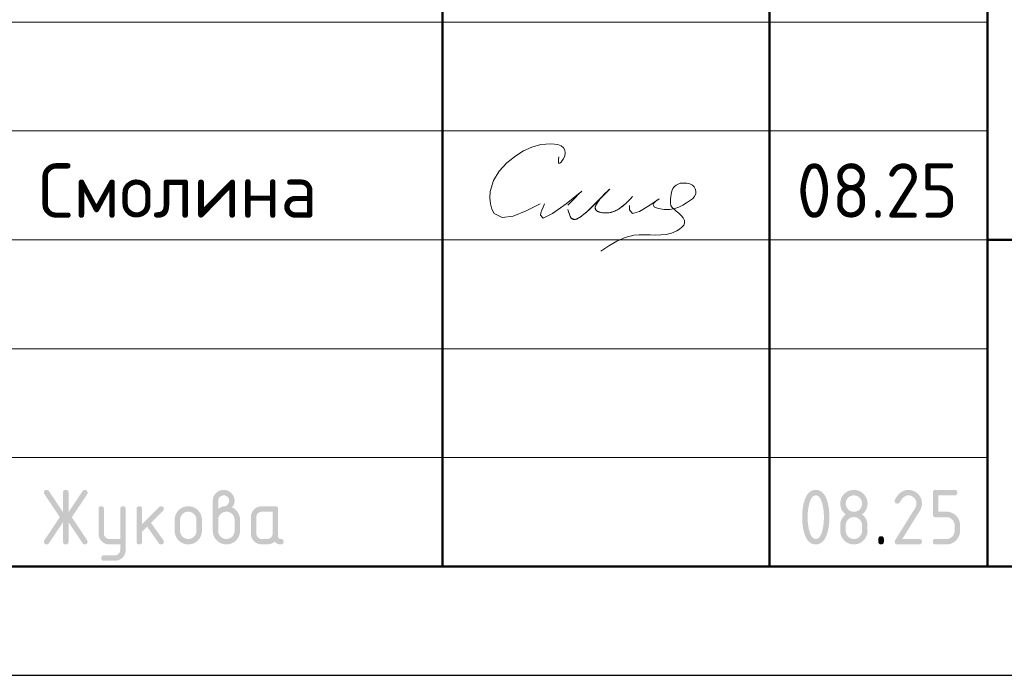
# Model space of a CAD drawing. Header units: millimetres. Extents: x 0 to 21005, y -5 to 14850.
# Tile 6 of 10: x 12530 to 14789, y 0 to 1505. Entities that reach past the tile are written whole.
import ezdxf

# ---------------------------------------------------------------- set-up
doc = ezdxf.new("R2010")
doc.units = ezdxf.units.MM
doc.layers.add('Standard', color=7, linetype='Continuous', lineweight=25)
doc.styles.add('ISOCPEUR', font='txt')

msp = doc.modelspace()

# ---------------------------------------------------------------- hatches: boundary and pattern name
at = {"layer": 'Standard', "linetype": 'Continuous', "lineweight": 25, "transparency": 33554687}
for points in [[(12629.3, 351.8), (12597, 303.4), (12596.5, 302.7), (12596, 302.2), (12595.4, 301.7), (12594.8, 301.3), (12594.1, 301), (12593.3, 300.8), (12592.6, 300.6), (12591.7, 300.6), (12590.9, 300.6), (12590.2, 300.7), (12589.6, 300.8), (12589, 301.1), (12588.4, 301.3), (12587.9, 301.6), (12587.5, 301.9), (12587.1, 302.3), (12586.7, 302.7), (12586.4, 303.2), (12586.1, 303.7), (12585.9, 304.3), (12585.7, 304.9), (12585.6, 305.6), (12585.5, 306.4), (12585.5, 307.2), (12585.5, 308), (12585.8, 308.8), (12586.1, 309.6), (12586.6, 310.4), (12621.7, 363.1), (12586.6, 415.8), (12586.1, 416.6), (12585.8, 417.4), (12585.5, 418.3), (12585.5, 419.1), (12585.5, 419.9), (12585.6, 420.6), (12585.7, 421.4), (12585.9, 422), (12586.1, 422.6), (12586.4, 423.1), (12586.7, 423.6), (12587.1, 424), (12587.5, 424.4), (12588, 424.7), (12588.5, 425), (12589, 425.2), (12589.6, 425.4), (12590.3, 425.5), (12591, 425.6), (12591.8, 425.6), (12592.6, 425.6), (12593.3, 425.5), (12594.1, 425.3), (12594.7, 424.9), (12595.4, 424.6), (12596, 424), (12596.5, 423.5), (12597, 422.8), (12629.3, 374.5), (12629.3, 419.4), (12629.3, 420.2), (12629.4, 420.9), (12629.5, 421.5), (12629.7, 422.1), (12629.9, 422.7), (12630.2, 423.2), (12630.4, 423.7), (12630.8, 424.1), (12631.2, 424.5), (12631.7, 424.8), (12632.2, 425.1), (12632.8, 425.3), (12633.4, 425.4), (12634.1, 425.5), (12634.7, 425.6), (12635.5, 425.6), (12636.3, 425.6), (12637, 425.5), (12637.7, 425.4), (12638.3, 425.3), (12638.9, 425.1), (12639.3, 424.8), (12639.8, 424.5), (12640.2, 424.1), (12640.6, 423.7), (12640.9, 423.2), (12641.2, 422.7), (12641.4, 422.1), (12641.6, 421.5), (12641.7, 420.9), (12641.8, 420.2), (12641.8, 419.4), (12641.8, 374.5), (12674.1, 422.8), (12674.5, 423.5), (12675.1, 424), (12675.7, 424.6), (12676.3, 424.9), (12677, 425.3), (12677.8, 425.5), (12678.5, 425.6), (12679.4, 425.6), (12680, 425.6), (12680.6, 425.5), (12681.2, 425.4), (12681.7, 425.2), (12682.3, 424.9), (12682.8, 424.6), (12683.3, 424.2), (12683.7, 423.7), (12684.2, 423.3), (12684.5, 422.8), (12684.9, 422.3), (12685.1, 421.7), (12685.3, 421.1), (12685.4, 420.5), (12685.5, 419.9), (12685.5, 419.3), (12685.5, 418.4), (12685.3, 417.5), (12685, 416.6), (12684.5, 415.8), (12649.4, 363.1), (12684.5, 310.4), (12685, 309.6), (12685.3, 308.7), (12685.5, 307.9), (12685.5, 307), (12685.5, 306.3), (12685.4, 305.7), (12685.3, 305.2), (12685.1, 304.6), (12684.9, 304), (12684.5, 303.5), (12684.2, 303), (12683.8, 302.5), (12683.3, 302.1), (12682.8, 301.7), (12682.4, 301.4), (12681.8, 301.1), (12681.3, 300.9), (12680.7, 300.8), (12680.1, 300.6), (12679.5, 300.6), (12678.6, 300.6), (12677.8, 300.8), (12677, 301), (12676.3, 301.3), (12675.6, 301.7), (12675.1, 302.2), (12674.5, 302.7), (12674.1, 303.4), (12641.8, 351.8), (12641.8, 306.9), (12641.8, 306.1), (12641.7, 305.4), (12641.6, 304.7), (12641.4, 304.2), (12641.2, 303.6), (12640.9, 303.1), (12640.6, 302.6), (12640.2, 302.2), (12639.8, 301.8), (12639.3, 301.5), (12638.9, 301.2), (12638.3, 301), (12637.7, 300.8), (12637, 300.7), (12636.3, 300.6), (12635.5, 300.6), (12634.7, 300.6), (12634.1, 300.7), (12633.4, 300.8), (12632.8, 301), (12632.2, 301.2), (12631.7, 301.5), (12631.2, 301.8), (12630.8, 302.2), (12630.4, 302.6), (12630.2, 303.1), (12629.9, 303.6), (12629.7, 304.2), (12629.5, 304.7), (12629.4, 305.4), (12629.3, 306.1), (12629.3, 306.9)], [(14568.6, 425.6), (14570.2, 425.6), (14571.8, 425.5), (14573.3, 425.4), (14574.8, 425.1), (14576.3, 424.8), (14577.8, 424.4), (14579.2, 423.9), (14580.6, 423.4), (14582, 422.8), (14583.3, 422.1), (14584.6, 421.4), (14585.9, 420.5), (14587.1, 419.6), (14588.3, 418.6), (14589.5, 417.6), (14590.7, 416.5), (14591.8, 415.4), (14592.8, 414.2), (14593.8, 413), (14594.7, 411.7), (14595.5, 410.4), (14596.3, 409.1), (14597, 407.8), (14597.5, 406.4), (14598.1, 405), (14598.5, 403.6), (14599, 402.1), (14599.2, 400.6), (14599.5, 399.1), (14599.7, 397.6), (14599.8, 396), (14599.8, 394.4), (14599.8, 392.2), (14599.5, 389.9), (14599.1, 387.7), (14598.4, 385.5), (14597.7, 383.2), (14596.6, 380.9), (14595.6, 378.7), (14594.1, 376.4), (14554.8, 313.2), (14593.6, 313.2), (14594.4, 313.2), (14595, 313.1), (14595.7, 313), (14596.3, 312.8), (14596.9, 312.6), (14597.4, 312.3), (14597.9, 312), (14598.3, 311.6), (14598.7, 311.2), (14598.9, 310.7), (14599.2, 310.2), (14599.4, 309.6), (14599.6, 309.1), (14599.7, 308.4), (14599.8, 307.7), (14599.8, 306.9), (14599.8, 306.1), (14599.7, 305.4), (14599.6, 304.8), (14599.4, 304.2), (14599.2, 303.6), (14598.9, 303.1), (14598.7, 302.6), (14598.3, 302.2), (14597.9, 301.8), (14597.4, 301.5), (14596.9, 301.2), (14596.3, 301), (14595.7, 300.8), (14595, 300.7), (14594.4, 300.6), (14593.6, 300.6), (14543.6, 300.6), (14542.8, 300.6), (14542.1, 300.7), (14541.4, 300.8), (14540.9, 301), (14540.3, 301.2), (14539.8, 301.5), (14539.3, 301.8), (14538.9, 302.2), (14538.5, 302.6), (14538.2, 303.1), (14537.9, 303.6), (14537.7, 304.2), (14537.5, 304.7), (14537.4, 305.4), (14537.3, 306.1), (14537.3, 306.9), (14537.3, 307.8), (14537.6, 308.7), (14537.9, 309.6), (14538.4, 310.5), (14584.2, 384.1), (14585, 385.3), (14585.6, 386.6), (14586.2, 387.9), (14586.5, 389.1), (14586.9, 390.4), (14587.1, 391.7), (14587.3, 393.1), (14587.3, 394.4), (14587.3, 396.3), (14587, 398.1), (14586.6, 399.9), (14585.9, 401.6), (14585.3, 403.2), (14584.2, 404.7), (14583.2, 406.3), (14581.8, 407.6), (14580.5, 409), (14578.9, 410), (14577.4, 411.1), (14575.8, 411.7), (14574.1, 412.4), (14572.3, 412.8), (14570.5, 413.1), (14568.6, 413.1), (14567.3, 413.1), (14566, 412.9), (14564.7, 412.6), (14563.4, 412.1), (14562.1, 411.6), (14560.9, 410.9), (14559.6, 410.2), (14558.4, 409.2), (14557.2, 408.2), (14556, 407), (14554.8, 405.8), (14553.6, 404.3), (14552.4, 402.8), (14551.3, 401.1), (14550.1, 399.4), (14549, 397.4), (14548.6, 396.6), (14548, 396.1), (14547.5, 395.5), (14546.8, 395.1), (14546.1, 394.8), (14545.3, 394.6), (14544.5, 394.4), (14543.6, 394.4), (14542.8, 394.4), (14542.1, 394.5), (14541.4, 394.6), (14540.9, 394.8), (14540.3, 395), (14539.8, 395.3), (14539.3, 395.6), (14538.9, 395.9), (14538.5, 396.3), (14538.2, 396.8), (14537.9, 397.3), (14537.7, 397.9), (14537.5, 398.5), (14537.4, 399.2), (14537.3, 399.8), (14537.3, 400.6), (14537.3, 401.3), (14537.5, 402), (14537.6, 402.6), (14537.9, 403.2), (14539.4, 406), (14540.9, 408.4), (14542.5, 410.9), (14544.2, 413), (14545.9, 415.1), (14547.7, 416.9), (14549.5, 418.6), (14551.4, 420), (14553.3, 421.4), (14555.3, 422.5), (14557.4, 423.5), (14559.5, 424.2), (14561.7, 424.9), (14563.9, 425.3), (14566.2, 425.6)], [(14624.8, 369.4), (14624.8, 419.4), (14624.8, 420.2), (14624.9, 420.9), (14625, 421.5), (14625.2, 422.1), (14625.4, 422.7), (14625.7, 423.2), (14626, 423.7), (14626.4, 424.1), (14626.7, 424.5), (14627.2, 424.8), (14627.7, 425.1), (14628.3, 425.3), (14628.9, 425.4), (14629.6, 425.5), (14630.3, 425.6), (14631, 425.6), (14674.7, 425.6), (14675.4, 425.6), (14676.1, 425.5), (14676.8, 425.4), (14677.4, 425.3), (14678, 425.1), (14678.5, 424.8), (14679, 424.5), (14679.3, 424.1), (14679.7, 423.7), (14680, 423.2), (14680.3, 422.7), (14680.5, 422.1), (14680.7, 421.5), (14680.8, 420.8), (14680.9, 420.2), (14680.9, 419.4), (14680.9, 418.6), (14680.8, 417.9), (14680.7, 417.2), (14680.5, 416.6), (14680.3, 416.1), (14680, 415.6), (14679.7, 415.1), (14679.3, 414.7), (14679, 414.3), (14678.5, 414), (14678, 413.7), (14677.4, 413.5), (14676.8, 413.3), (14676.1, 413.2), (14675.4, 413.1), (14674.7, 413.1), (14637.3, 413.1), (14637.3, 375.7), (14656, 375.7), (14657.6, 375.7), (14659.2, 375.5), (14660.8, 375.4), (14662.2, 375.1), (14663.7, 374.8), (14665.2, 374.4), (14666.6, 373.9), (14668, 373.4), (14669.4, 372.8), (14670.7, 372.1), (14672, 371.4), (14673.3, 370.5), (14674.5, 369.6), (14675.7, 368.6), (14676.9, 367.6), (14678.1, 366.5), (14679.2, 365.3), (14680.2, 364.1), (14681.2, 362.9), (14682.1, 361.7), (14682.9, 360.4), (14683.6, 359.1), (14684.3, 357.7), (14684.9, 356.4), (14685.5, 355), (14685.9, 353.5), (14686.3, 352.1), (14686.6, 350.6), (14686.9, 349.1), (14687, 347.6), (14687.2, 346), (14687.2, 344.4), (14687.2, 331.9), (14687.2, 330.3), (14687, 328.7), (14686.9, 327.2), (14686.6, 325.7), (14686.3, 324.1), (14685.9, 322.7), (14685.5, 321.3), (14684.9, 319.9), (14684.3, 318.5), (14683.6, 317.2), (14682.9, 315.9), (14682, 314.6), (14681.2, 313.3), (14680.2, 312.1), (14679.2, 310.9), (14678, 309.8), (14676.9, 308.6), (14675.7, 307.6), (14674.5, 306.6), (14673.2, 305.8), (14671.9, 304.9), (14670.6, 304.2), (14669.3, 303.5), (14667.9, 302.9), (14666.5, 302.4), (14665.1, 301.9), (14663.7, 301.5), (14662.2, 301.2), (14660.7, 300.9), (14659.1, 300.8), (14657.6, 300.6), (14656, 300.6), (14631, 300.6), (14630.3, 300.6), (14629.6, 300.7), (14628.9, 300.8), (14628.3, 301), (14627.7, 301.2), (14627.2, 301.5), (14626.7, 301.8), (14626.4, 302.2), (14626, 302.6), (14625.7, 303.1), (14625.4, 303.6), (14625.2, 304.2), (14625, 304.8), (14624.9, 305.4), (14624.8, 306.1), (14624.8, 306.9), (14624.8, 307.7), (14624.9, 308.4), (14625, 309.1), (14625.2, 309.6), (14625.4, 310.2), (14625.7, 310.7), (14626, 311.2), (14626.4, 311.6), (14626.7, 312), (14627.2, 312.3), (14627.7, 312.6), (14628.3, 312.8), (14628.9, 313), (14629.6, 313.1), (14630.3, 313.2), (14631, 313.2), (14656, 313.2), (14657.9, 313.2), (14659.7, 313.5), (14661.5, 313.8), (14663.2, 314.5), (14664.9, 315.2), (14666.4, 316.2), (14667.9, 317.2), (14669.2, 318.6), (14670.6, 320), (14671.6, 321.5), (14672.6, 323), (14673.3, 324.7), (14674, 326.3), (14674.3, 328.1), (14674.7, 329.9), (14674.7, 331.9), (14674.7, 344.4), (14674.7, 346.3), (14674.3, 348.1), (14674, 349.9), (14673.3, 351.6), (14672.6, 353.3), (14671.6, 354.8), (14670.6, 356.3), (14669.2, 357.7), (14667.8, 359), (14666.3, 360.1), (14664.8, 361.1), (14663.1, 361.8), (14661.5, 362.5), (14659.7, 362.8), (14657.9, 363.1), (14656, 363.1), (14631, 363.1), (14630.3, 363.1), (14629.6, 363.2), (14628.9, 363.3), (14628.3, 363.5), (14627.7, 363.7), (14627.2, 364), (14626.7, 364.3), (14626.4, 364.7), (14626, 365.1), (14625.7, 365.6), (14625.4, 366.1), (14625.2, 366.7), (14625, 367.2), (14624.9, 367.9), (14624.8, 368.6)], [(12760.4, 288), (12760.4, 300.6), (12735.5, 300.6), (12734.2, 300.6), (12732.9, 300.8), (12731.7, 300.9), (12730.4, 301.1), (12729.2, 301.3), (12728.1, 301.7), (12726.9, 302), (12725.8, 302.5), (12724.7, 302.9), (12723.7, 303.5), (12722.6, 304.1), (12721.6, 304.7), (12720.6, 305.4), (12719.6, 306.2), (12718.7, 307), (12717.8, 307.9), (12716.9, 308.8), (12716.1, 309.8), (12715.3, 310.8), (12714.6, 311.8), (12713.9, 312.8), (12713.4, 313.8), (12712.8, 314.9), (12712.4, 316), (12711.9, 317.1), (12711.6, 318.3), (12711.2, 319.4), (12711, 320.6), (12710.8, 321.8), (12710.7, 323.1), (12710.6, 324.3), (12710.6, 325.6), (12710.6, 381.8), (12710.6, 382.6), (12710.7, 383.3), (12710.7, 384), (12710.9, 384.6), (12711.1, 385.1), (12711.4, 385.6), (12711.7, 386.1), (12712.1, 386.5), (12712.5, 386.9), (12713, 387.2), (12713.5, 387.5), (12714.1, 387.7), (12714.7, 387.9), (12715.3, 388), (12716, 388.1), (12716.8, 388.1), (12717.6, 388.1), (12718.3, 388), (12719, 387.9), (12719.6, 387.7), (12720.1, 387.5), (12720.6, 387.2), (12721.1, 386.9), (12721.5, 386.5), (12721.9, 386.1), (12722.2, 385.6), (12722.5, 385.2), (12722.7, 384.6), (12722.9, 384), (12723, 383.3), (12723.1, 382.6), (12723.1, 381.8), (12723.1, 325.7), (12723.1, 324.4), (12723.3, 323.2), (12723.5, 322), (12724, 320.9), (12724.5, 319.8), (12725.1, 318.8), (12725.8, 317.8), (12726.8, 316.9), (12727.7, 315.9), (12728.7, 315.2), (12729.7, 314.5), (12730.8, 314.1), (12731.9, 313.6), (12733.1, 313.4), (12734.2, 313.2), (12735.5, 313.2), (12760.4, 313.2), (12760.4, 381.8), (12760.4, 382.6), (12760.5, 383.3), (12760.6, 384), (12760.8, 384.6), (12761, 385.2), (12761.3, 385.6), (12761.6, 386.1), (12762, 386.5), (12762.4, 386.9), (12762.9, 387.2), (12763.4, 387.5), (12763.9, 387.7), (12764.5, 387.9), (12765.2, 388), (12765.9, 388.1), (12766.7, 388.1), (12767.5, 388.1), (12768.1, 388), (12768.8, 387.9), (12769.4, 387.7), (12770, 387.5), (12770.5, 387.2), (12771, 386.9), (12771.4, 386.5), (12771.8, 386.1), (12772.1, 385.6), (12772.4, 385.1), (12772.5, 384.6), (12772.7, 384), (12772.8, 383.3), (12772.9, 382.6), (12772.9, 381.8), (12772.9, 288.2), (12772.9, 286.9), (12772.8, 285.6), (12772.7, 284.4), (12772.5, 283.2), (12772.3, 282), (12771.9, 280.8), (12771.6, 279.6), (12771.2, 278.5), (12770.7, 277.4), (12770.2, 276.4), (12769.6, 275.3), (12768.9, 274.3), (12768.3, 273.3), (12767.5, 272.3), (12766.7, 271.4), (12765.8, 270.5), (12764.9, 269.6), (12764, 268.8), (12763, 268), (12762, 267.3), (12761, 266.6), (12760, 266), (12759, 265.5), (12757.9, 265), (12756.8, 264.6), (12755.6, 264.2), (12754.5, 263.9), (12753.3, 263.6), (12752.1, 263.4), (12750.8, 263.3), (12749.6, 263.2), (12748.3, 263.2), (12723.1, 263.2), (12722.3, 263.2), (12721.6, 263.3), (12720.9, 263.4), (12720.3, 263.6), (12719.8, 263.8), (12719.3, 264.1), (12718.8, 264.4), (12718.4, 264.8), (12718, 265.1), (12717.7, 265.6), (12717.4, 266.1), (12717.2, 266.7), (12717, 267.3), (12716.9, 268), (12716.8, 268.7), (12716.8, 269.5), (12716.8, 270.1), (12716.9, 270.7), (12717.1, 271.2), (12717.3, 271.8), (12717.5, 272.3), (12717.9, 272.8), (12718.2, 273.3), (12718.7, 273.8), (12719.2, 274.3), (12719.7, 274.6), (12720.2, 275), (12720.8, 275.2), (12721.3, 275.5), (12721.9, 275.6), (12722.5, 275.7), (12723.1, 275.7), (12748, 275.7), (12749.3, 275.7), (12750.5, 275.9), (12751.7, 276.1), (12752.8, 276.6), (12753.9, 277), (12754.9, 277.7), (12755.9, 278.3), (12756.8, 279.2), (12757.7, 280.1), (12758.4, 281.1), (12759.1, 282), (12759.5, 283.2), (12760, 284.2), (12760.2, 285.5), (12760.4, 286.7)], [(12810.5, 347), (12849.8, 386.3), (12850.2, 386.7), (12850.7, 387.1), (12851.2, 387.4), (12851.8, 387.6), (12852.4, 387.9), (12853, 388), (12853.6, 388.1), (12854.2, 388.1), (12855, 388.1), (12855.7, 388), (12856.4, 387.9), (12857, 387.7), (12857.6, 387.5), (12858.1, 387.2), (12858.5, 386.9), (12858.9, 386.5), (12859.3, 386.1), (12859.6, 385.6), (12859.9, 385.1), (12860.1, 384.6), (12860.3, 384), (12860.4, 383.3), (12860.5, 382.6), (12860.5, 381.8), (12860.5, 381.2), (12860.4, 380.6), (12860.3, 380.1), (12860, 379.5), (12859.8, 379), (12859.4, 378.5), (12859.1, 378), (12858.6, 377.5), (12831.1, 350), (12859.3, 310.5), (12859.9, 309.6), (12860.2, 308.7), (12860.5, 307.8), (12860.5, 306.8), (12860.5, 306), (12860.4, 305.4), (12860.3, 304.7), (12860.1, 304.1), (12859.9, 303.5), (12859.6, 303), (12859.3, 302.6), (12858.9, 302.2), (12858.5, 301.8), (12858.1, 301.5), (12857.6, 301.2), (12857, 301), (12856.4, 300.8), (12855.7, 300.7), (12855, 300.6), (12854.2, 300.6), (12853.4, 300.6), (12852.7, 300.8), (12851.9, 301), (12851.3, 301.3), (12850.6, 301.6), (12850.1, 302.1), (12849.5, 302.6), (12849, 303.3), (12822.2, 341.1), (12810.5, 329.4), (12810.5, 306.9), (12810.5, 306.1), (12810.4, 305.4), (12810.3, 304.7), (12810.1, 304.2), (12809.9, 303.6), (12809.6, 303.1), (12809.3, 302.6), (12808.9, 302.2), (12808.6, 301.8), (12808.1, 301.5), (12807.6, 301.2), (12807, 301), (12806.4, 300.8), (12805.7, 300.7), (12805, 300.6), (12804.2, 300.6), (12803.5, 300.6), (12802.8, 300.7), (12802.1, 300.8), (12801.5, 301), (12800.9, 301.2), (12800.4, 301.5), (12799.9, 301.8), (12799.5, 302.2), (12799.2, 302.6), (12798.9, 303.1), (12798.6, 303.6), (12798.4, 304.2), (12798.2, 304.7), (12798.1, 305.4), (12798, 306.1), (12798, 306.9), (12798, 381.8), (12798, 382.6), (12798.1, 383.3), (12798.2, 384), (12798.4, 384.6), (12798.6, 385.1), (12798.9, 385.6), (12799.2, 386.1), (12799.5, 386.5), (12799.9, 386.9), (12800.4, 387.2), (12800.9, 387.5), (12801.5, 387.7), (12802.1, 387.9), (12802.8, 388), (12803.5, 388.1), (12804.2, 388.1), (12805, 388.1), (12805.7, 388), (12806.4, 387.9), (12807, 387.7), (12807.6, 387.5), (12808.1, 387.2), (12808.6, 386.9), (12808.9, 386.5), (12809.3, 386.1), (12809.6, 385.6), (12809.9, 385.1), (12810.1, 384.6), (12810.3, 384), (12810.4, 383.3), (12810.5, 382.6), (12810.5, 381.8)], [(14499.9, 313.2), (14499.9, 313.9), (14500, 314.6), (14500.1, 315.3), (14500.3, 315.9), (14500.5, 316.5), (14500.8, 317), (14501.1, 317.5), (14501.5, 317.9), (14501.9, 318.3), (14502.4, 318.5), (14502.8, 318.8), (14503.4, 319), (14504, 319.2), (14504.7, 319.3), (14505.4, 319.4), (14506.2, 319.4), (14507, 319.4), (14507.6, 319.3), (14508.3, 319.2), (14508.9, 319), (14509.5, 318.8), (14510, 318.5), (14510.5, 318.3), (14510.9, 317.9), (14511.3, 317.5), (14511.6, 317), (14511.8, 316.5), (14512, 315.9), (14512.2, 315.3), (14512.3, 314.6), (14512.4, 313.9), (14512.4, 313.2), (14512.4, 306.9), (14512.4, 306.1), (14512.3, 305.4), (14512.2, 304.8), (14512, 304.2), (14511.8, 303.6), (14511.6, 303.1), (14511.3, 302.6), (14510.9, 302.2), (14510.5, 301.8), (14510, 301.5), (14509.5, 301.2), (14508.9, 301), (14508.3, 300.8), (14507.6, 300.7), (14507, 300.6), (14506.2, 300.6), (14505.4, 300.6), (14504.7, 300.7), (14504, 300.8), (14503.4, 301), (14502.8, 301.2), (14502.4, 301.5), (14501.9, 301.8), (14501.5, 302.2), (14501.1, 302.6), (14500.8, 303.1), (14500.5, 303.6), (14500.3, 304.2), (14500.1, 304.8), (14500, 305.4), (14499.9, 306.1), (14499.9, 306.9)]]:
    msp.add_hatch(color=7, dxfattribs=at).paths.add_polyline_path(points, flags=16)
h = msp.add_hatch(color=7, dxfattribs=at)
h.paths.add_polyline_path([(12985.4, 381.9), (12987.4, 383.4), (12989.3, 384.6), (12991.2, 385.8), (12993, 386.6), (12994.8, 387.3), (12996.6, 387.7), (12998.3, 388.1), (12999.9, 388.1), (13000.9, 388.1), (13001.9, 388.4), (13002.8, 388.7), (13003.7, 389.2), (13004.6, 389.7), (13005.5, 390.6), (13006.3, 391.4), (13007.1, 392.5), (13007.9, 393.5), (13008.6, 394.5), (13009.2, 395.5), (13009.6, 396.5), (13010, 397.6), (13010.2, 398.6), (13010.4, 399.6), (13010.4, 400.6), (13010.4, 401.9), (13010.1, 403.2), (13009.9, 404.4), (13009.5, 405.5), (13009, 406.6), (13008.3, 407.6), (13007.7, 408.6), (13006.8, 409.5), (13005.9, 410.4), (13004.9, 411.1), (13003.9, 411.8), (13002.7, 412.2), (13001.6, 412.7), (13000.4, 412.9), (12999.2, 413.1), (12997.9, 413.1), (12996.6, 413.1), (12995.4, 412.9), (12994.2, 412.7), (12993, 412.2), (12991.9, 411.7), (12990.9, 411.1), (12989.9, 410.4), (12989, 409.5), (12988.1, 408.6), (12987.4, 407.5), (12986.7, 406.5), (12986.3, 405.4), (12985.8, 404.3), (12985.6, 403.1), (12985.4, 401.9), (12985.4, 400.6)])
h.paths.add_polyline_path([(13016.5, 385.6), (13018.7, 384.7), (13020.6, 383.5), (13022.5, 382.4), (13024.2, 380.9), (13025.9, 379.5), (13027.4, 377.8), (13028.9, 376.1), (13030.2, 374.1), (13031.4, 372.2), (13032.4, 370.1), (13033.3, 368), (13034, 365.9), (13034.6, 363.7), (13034.9, 361.5), (13035.2, 359.2), (13035.2, 356.9), (13035.2, 331.9), (13035.2, 330.3), (13035.1, 328.7), (13034.9, 327.1), (13034.7, 325.6), (13034.4, 324.1), (13033.9, 322.7), (13033.5, 321.2), (13032.9, 319.8), (13032.4, 318.4), (13031.7, 317.1), (13031, 315.8), (13030.1, 314.5), (13029.2, 313.3), (13028.2, 312.1), (13027.2, 310.9), (13026.1, 309.7), (13025, 308.6), (13023.8, 307.6), (13022.6, 306.6), (13021.3, 305.8), (13020, 304.9), (13018.7, 304.2), (13017.4, 303.5), (13016, 302.9), (13014.6, 302.3), (13013.2, 301.9), (13011.8, 301.5), (13010.3, 301.2), (13008.8, 300.9), (13007.2, 300.8), (13005.7, 300.6), (13004, 300.6), (13002.4, 300.6), (13000.8, 300.8), (12999.3, 300.9), (12997.8, 301.2), (12996.3, 301.5), (12994.8, 301.9), (12993.4, 302.4), (12992, 302.9), (12990.6, 303.5), (12989.3, 304.2), (12988, 304.9), (12986.7, 305.8), (12985.4, 306.6), (12984.2, 307.6), (12983.1, 308.6), (12981.9, 309.8), (12980.8, 310.9), (12979.8, 312.1), (12978.8, 313.3), (12977.9, 314.6), (12977.1, 315.9), (12976.4, 317.2), (12975.7, 318.5), (12975.1, 319.9), (12974.5, 321.3), (12974.1, 322.7), (12973.7, 324.1), (12973.4, 325.6), (12973.1, 327.1), (12973, 328.7), (12972.8, 330.3), (12972.8, 331.9), (12972.8, 400.6), (12972.8, 402), (12973, 403.2), (12973.1, 404.5), (12973.3, 405.7), (12973.5, 406.9), (12973.9, 408.1), (12974.2, 409.2), (12974.7, 410.3), (12975.1, 411.4), (12975.7, 412.5), (12976.3, 413.6), (12976.9, 414.6), (12977.6, 415.6), (12978.4, 416.5), (12979.2, 417.5), (12980.1, 418.4), (12981, 419.3), (12982, 420.1), (12982.9, 420.9), (12983.9, 421.6), (12985, 422.3), (12986, 422.8), (12987.1, 423.4), (12988.2, 423.8), (12989.3, 424.3), (12990.4, 424.6), (12991.6, 425), (12992.8, 425.2), (12994, 425.4), (12995.2, 425.5), (12996.5, 425.6), (12997.8, 425.6), (12999.1, 425.6), (13000.3, 425.5), (13001.6, 425.4), (13002.8, 425.2), (13004, 425), (13005.2, 424.6), (13006.3, 424.3), (13007.4, 423.8), (13008.6, 423.4), (13009.6, 422.8), (13010.7, 422.2), (13011.7, 421.5), (13012.7, 420.9), (13013.6, 420.1), (13014.6, 419.3), (13015.5, 418.4), (13016.4, 417.4), (13017.2, 416.5), (13018, 415.5), (13018.6, 414.5), (13019.3, 413.5), (13019.9, 412.4), (13020.4, 411.4), (13020.9, 410.3), (13021.3, 409.2), (13021.7, 408), (13022, 406.9), (13022.3, 405.7), (13022.5, 404.5), (13022.6, 403.2), (13022.7, 401.9), (13022.7, 400.6), (13022.7, 398.3), (13022.3, 396.1), (13021.9, 394), (13021.2, 392.1), (13020.4, 390.3), (13019.2, 388.6), (13018.1, 387)], flags=16)
h.paths.add_polyline_path([(13022.7, 331.9), (13022.7, 356.9), (13022.7, 358.8), (13022.4, 360.6), (13022, 362.4), (13021.3, 364.1), (13020.7, 365.8), (13019.7, 367.3), (13018.6, 368.8), (13017.3, 370.2), (13015.9, 371.5), (13014.4, 372.6), (13012.9, 373.6), (13011.3, 374.3), (13009.6, 375), (13007.8, 375.3), (13006, 375.6), (13004, 375.6), (13002.1, 375.6), (13000.3, 375.3), (12998.5, 375), (12996.8, 374.3), (12995.2, 373.6), (12993.6, 372.6), (12992.1, 371.5), (12990.8, 370.2), (12989.4, 368.8), (12988.4, 367.3), (12987.4, 365.8), (12986.7, 364.1), (12986, 362.4), (12985.7, 360.6), (12985.4, 358.8), (12985.4, 356.9), (12985.4, 331.9), (12985.4, 329.9), (12985.7, 328.1), (12986, 326.3), (12986.7, 324.7), (12987.4, 323), (12988.4, 321.5), (12989.4, 320), (12990.8, 318.6), (12992.1, 317.2), (12993.6, 316.2), (12995.2, 315.2), (12996.8, 314.5), (12998.5, 313.8), (13000.3, 313.5), (13002.1, 313.2), (13004, 313.2), (13006, 313.2), (13007.8, 313.5), (13009.6, 313.9), (13011.3, 314.5), (13012.9, 315.2), (13014.4, 316.3), (13015.9, 317.3), (13017.3, 318.7), (13018.6, 320), (13019.7, 321.5), (13020.7, 323.1), (13021.3, 324.7), (13022, 326.4), (13022.4, 328.2), (13022.7, 330)])
h = msp.add_hatch(color=7, dxfattribs=at)
h.paths.add_polyline_path([(14374.9, 363.1), (14374.9, 367), (14374.7, 370.8), (14374.5, 374.6), (14374.1, 378.2), (14373.7, 381.9), (14373.1, 385.4), (14372.4, 389), (14371.6, 392.4), (14371, 395), (14370.3, 397.3), (14369.6, 399.5), (14368.8, 401.5), (14368, 403.4), (14367.1, 405), (14366.2, 406.6), (14365.3, 407.9), (14364.3, 409.2), (14363.3, 410.2), (14362.2, 411.2), (14361.1, 411.8), (14360, 412.5), (14358.8, 412.8), (14357.5, 413.1), (14356.2, 413.1), (14355, 413.1), (14353.8, 412.8), (14352.6, 412.5), (14351.4, 411.8), (14350.3, 411.2), (14349.3, 410.2), (14348.2, 409.2), (14347.3, 407.9), (14346.3, 406.6), (14345.5, 405), (14344.6, 403.4), (14343.8, 401.4), (14343, 399.5), (14342.3, 397.2), (14341.6, 394.9), (14341, 392.3), (14340.1, 388.8), (14339.5, 385.2), (14338.8, 381.6), (14338.4, 378), (14338, 374.4), (14337.8, 370.6), (14337.6, 366.9), (14337.6, 363.1), (14337.6, 359.3), (14337.8, 355.5), (14338, 351.8), (14338.4, 348.1), (14338.8, 344.5), (14339.4, 340.9), (14340, 337.3), (14340.9, 333.9), (14341.5, 331.3), (14342.2, 329), (14342.9, 326.8), (14343.7, 324.8), (14344.5, 322.9), (14345.4, 321.3), (14346.3, 319.6), (14347.2, 318.4), (14348.2, 317.1), (14349.2, 316.1), (14350.3, 315.1), (14351.4, 314.5), (14352.5, 313.8), (14353.7, 313.5), (14354.9, 313.2), (14356.2, 313.2), (14357.5, 313.2), (14358.8, 313.5), (14360, 313.8), (14361.1, 314.5), (14362.2, 315.1), (14363.3, 316.1), (14364.3, 317.1), (14365.3, 318.4), (14366.2, 319.6), (14367.1, 321.3), (14368, 322.9), (14368.8, 324.8), (14369.6, 326.8), (14370.3, 329), (14371, 331.3), (14371.6, 333.9), (14372.4, 337.3), (14373.1, 340.9), (14373.7, 344.5), (14374.1, 348.1), (14374.5, 351.8), (14374.7, 355.5), (14374.9, 359.3)])
h.paths.add_polyline_path([(14387.4, 363.1), (14387.4, 360.4), (14387.4, 357.7), (14387.3, 355), (14387.1, 352.3), (14386.9, 349.7), (14386.7, 347.2), (14386.4, 344.7), (14386.1, 342.3), (14385.7, 339.9), (14385.3, 337.6), (14384.9, 335.3), (14384.4, 333), (14383.8, 330.8), (14383.2, 328.7), (14382.6, 326.5), (14382, 324.5), (14381, 321.5), (14379.8, 318.9), (14378.6, 316.3), (14377.3, 314.1), (14376, 311.8), (14374.6, 310), (14373.1, 308.1), (14371.5, 306.6), (14369.9, 305.1), (14368.1, 304), (14366.4, 302.9), (14364.5, 302.1), (14362.6, 301.4), (14360.5, 301), (14358.5, 300.6), (14356.2, 300.6), (14354, 300.6), (14352, 301), (14349.9, 301.4), (14348, 302.1), (14346.1, 302.9), (14344.3, 304), (14342.6, 305.1), (14341, 306.6), (14339.4, 308.1), (14337.9, 309.9), (14336.5, 311.8), (14335.2, 314), (14333.9, 316.2), (14332.7, 318.8), (14331.5, 321.4), (14330.5, 324.4), (14329.8, 326.4), (14329.2, 328.6), (14328.6, 330.7), (14328.1, 332.9), (14327.6, 335.2), (14327.2, 337.5), (14326.8, 339.8), (14326.4, 342.2), (14326.1, 344.7), (14325.8, 347.2), (14325.6, 349.7), (14325.4, 352.3), (14325.2, 354.9), (14325.1, 357.6), (14325.1, 360.3), (14325.1, 363.1), (14325.1, 365.9), (14325.1, 368.7), (14325.2, 371.4), (14325.4, 374), (14325.6, 376.6), (14325.8, 379.1), (14326.1, 381.6), (14326.4, 384), (14326.8, 386.5), (14327.2, 388.8), (14327.6, 391.1), (14328.1, 393.3), (14328.6, 395.6), (14329.2, 397.7), (14329.8, 399.8), (14330.5, 401.9), (14331.5, 404.8), (14332.7, 407.4), (14333.9, 410), (14335.2, 412.3), (14336.5, 414.5), (14337.9, 416.4), (14339.4, 418.2), (14341, 419.7), (14342.6, 421.2), (14344.3, 422.3), (14346.1, 423.4), (14348, 424.2), (14349.9, 424.9), (14352, 425.3), (14354, 425.6), (14356.2, 425.6), (14358.5, 425.6), (14360.5, 425.3), (14362.6, 424.9), (14364.5, 424.2), (14366.4, 423.4), (14368.1, 422.3), (14369.9, 421.2), (14371.5, 419.7), (14373.1, 418.2), (14374.6, 416.3), (14376, 414.5), (14377.3, 412.2), (14378.6, 410), (14379.8, 407.4), (14381, 404.8), (14382, 401.8), (14382.6, 399.7), (14383.2, 397.6), (14383.8, 395.5), (14384.4, 393.3), (14384.9, 391), (14385.3, 388.7), (14385.7, 386.4), (14386.1, 384), (14386.4, 381.6), (14386.7, 379.1), (14386.9, 376.5), (14387.1, 373.9), (14387.3, 371.3), (14387.4, 368.6), (14387.4, 365.9)], flags=16)
h = msp.add_hatch(color=7, dxfattribs=at)
h.paths.add_polyline_path([(14443.7, 313.2), (14445.6, 313.2), (14447.4, 313.5), (14449.2, 313.8), (14450.9, 314.5), (14452.6, 315.2), (14454.1, 316.2), (14455.6, 317.2), (14456.9, 318.6), (14458.3, 320), (14459.3, 321.5), (14460.3, 323), (14461, 324.7), (14461.7, 326.3), (14462, 328.1), (14462.3, 329.9), (14462.3, 331.9), (14462.3, 344.4), (14462.3, 346.4), (14462, 348.1), (14461.7, 349.9), (14461, 351.6), (14460.3, 353.3), (14459.3, 354.8), (14458.2, 356.3), (14456.9, 357.7), (14455.5, 359), (14454, 360.1), (14452.5, 361.1), (14450.8, 361.8), (14449.2, 362.5), (14447.4, 362.8), (14445.6, 363.2), (14443.7, 363.2), (14441.7, 363.2), (14439.9, 362.8), (14438.1, 362.5), (14436.5, 361.8), (14434.8, 361.1), (14433.3, 360.1), (14431.8, 359.1), (14430.4, 357.7), (14429.1, 356.3), (14428.1, 354.8), (14427, 353.3), (14426.4, 351.7), (14425.7, 350), (14425.3, 348.2), (14425, 346.4), (14425, 344.4), (14425, 331.9), (14425, 329.9), (14425.3, 328.1), (14425.7, 326.3), (14426.4, 324.7), (14427, 323), (14428.1, 321.5), (14429.1, 320), (14430.4, 318.6), (14431.8, 317.2), (14433.3, 316.2), (14434.8, 315.2), (14436.5, 314.5), (14438.1, 313.8), (14439.9, 313.5), (14441.7, 313.2)])
h.paths.add_polyline_path([(14443.7, 300.6), (14442.1, 300.6), (14440.5, 300.8), (14438.9, 300.9), (14437.4, 301.2), (14435.9, 301.5), (14434.5, 301.9), (14433.1, 302.4), (14431.7, 302.9), (14430.3, 303.5), (14429, 304.2), (14427.7, 304.9), (14426.4, 305.8), (14425.1, 306.6), (14423.9, 307.6), (14422.7, 308.6), (14421.6, 309.8), (14420.5, 310.9), (14419.5, 312.1), (14418.5, 313.3), (14417.6, 314.6), (14416.8, 315.9), (14416, 317.2), (14415.3, 318.5), (14414.8, 319.9), (14414.2, 321.3), (14413.8, 322.7), (14413.3, 324.1), (14413.1, 325.6), (14412.8, 327.1), (14412.6, 328.7), (14412.5, 330.3), (14412.5, 331.9), (14412.5, 344.4), (14412.5, 346.3), (14412.7, 348.2), (14412.9, 350), (14413.3, 351.8), (14413.7, 353.5), (14414.2, 355.2), (14414.8, 356.8), (14415.6, 358.4), (14416.4, 360), (14417.4, 361.4), (14418.4, 362.9), (14419.5, 364.3), (14420.7, 365.7), (14422.1, 366.9), (14423.4, 368.2), (14425, 369.4), (14423.4, 370.6), (14422.1, 371.9), (14420.7, 373.1), (14419.5, 374.5), (14418.4, 375.9), (14417.4, 377.3), (14416.4, 378.8), (14415.6, 380.4), (14414.8, 381.9), (14414.2, 383.6), (14413.7, 385.3), (14413.3, 387), (14412.9, 388.8), (14412.7, 390.6), (14412.5, 392.4), (14412.5, 394.4), (14412.5, 396), (14412.6, 397.6), (14412.8, 399.1), (14413.1, 400.6), (14413.3, 402.1), (14413.8, 403.6), (14414.2, 405), (14414.8, 406.4), (14415.3, 407.8), (14416, 409.1), (14416.8, 410.4), (14417.6, 411.7), (14418.5, 413), (14419.5, 414.2), (14420.5, 415.4), (14421.6, 416.5), (14422.7, 417.6), (14423.9, 418.6), (14425.1, 419.6), (14426.4, 420.5), (14427.7, 421.4), (14429, 422.1), (14430.3, 422.8), (14431.7, 423.4), (14433.1, 423.9), (14434.5, 424.4), (14435.9, 424.8), (14437.4, 425.1), (14438.9, 425.4), (14440.5, 425.5), (14442.1, 425.6), (14443.7, 425.6), (14445.3, 425.6), (14446.9, 425.5), (14448.4, 425.4), (14449.9, 425.1), (14451.4, 424.8), (14452.8, 424.4), (14454.3, 423.9), (14455.7, 423.4), (14457, 422.8), (14458.4, 422.1), (14459.7, 421.4), (14460.9, 420.5), (14462.2, 419.6), (14463.4, 418.6), (14464.6, 417.6), (14465.7, 416.5), (14466.9, 415.4), (14467.9, 414.2), (14468.9, 413), (14469.7, 411.7), (14470.6, 410.4), (14471.3, 409.1), (14472, 407.8), (14472.6, 406.4), (14473.2, 405), (14473.6, 403.6), (14474, 402.1), (14474.3, 400.6), (14474.6, 399.1), (14474.7, 397.6), (14474.9, 396), (14474.9, 394.4), (14474.9, 392.4), (14474.7, 390.6), (14474.5, 388.8), (14474.1, 387), (14473.7, 385.3), (14473.1, 383.6), (14472.5, 381.9), (14471.7, 380.4), (14471, 378.8), (14470, 377.3), (14469, 375.9), (14467.8, 374.5), (14466.7, 373.1), (14465.3, 371.9), (14463.9, 370.6), (14462.3, 369.4), (14464.6, 367.7), (14466.4, 365.8), (14468.3, 363.9), (14469.7, 361.8), (14471.1, 359.7), (14472.1, 357.4), (14473.1, 355.1), (14473.7, 352.6), (14473.9, 352), (14474, 351.2), (14474.1, 350.4), (14474.2, 349.5), (14474.3, 348.5), (14474.4, 347.4), (14474.5, 346.2), (14474.6, 344.9), (14474.6, 343.6), (14474.7, 342.2), (14474.8, 340.7), (14474.8, 339.1), (14474.8, 337.5), (14474.8, 335.7), (14474.9, 333.9), (14474.9, 331.9), (14474.9, 330.3), (14474.7, 328.7), (14474.6, 327.1), (14474.3, 325.6), (14474, 324.1), (14473.6, 322.7), (14473.2, 321.3), (14472.6, 319.9), (14472, 318.5), (14471.3, 317.2), (14470.6, 315.9), (14469.7, 314.6), (14468.9, 313.3), (14467.9, 312.1), (14466.9, 310.9), (14465.7, 309.8), (14464.6, 308.6), (14463.4, 307.6), (14462.2, 306.6), (14460.9, 305.8), (14459.7, 304.9), (14458.4, 304.2), (14457, 303.5), (14455.7, 302.9), (14454.3, 302.4), (14452.8, 301.9), (14451.4, 301.5), (14449.9, 301.2), (14448.4, 300.9), (14446.9, 300.8), (14445.3, 300.6)], flags=16)
h.paths.add_polyline_path([(14443.7, 375.6), (14445.6, 375.6), (14447.4, 376), (14449.2, 376.3), (14450.9, 377), (14452.6, 377.7), (14454.1, 378.7), (14455.6, 379.7), (14456.9, 381.1), (14458.3, 382.4), (14459.3, 383.9), (14460.3, 385.4), (14461, 387.1), (14461.7, 388.8), (14462, 390.6), (14462.3, 392.4), (14462.3, 394.4), (14462.3, 396.3), (14462, 398.1), (14461.7, 399.9), (14461, 401.6), (14460.3, 403.2), (14459.3, 404.7), (14458.2, 406.2), (14456.9, 407.6), (14455.5, 409), (14454, 410), (14452.5, 411.1), (14450.8, 411.7), (14449.2, 412.4), (14447.4, 412.8), (14445.6, 413.1), (14443.7, 413.1), (14441.7, 413.1), (14439.9, 412.8), (14438.1, 412.4), (14436.5, 411.7), (14434.8, 411.1), (14433.3, 410), (14431.8, 409), (14430.4, 407.7), (14429.1, 406.3), (14428.1, 404.8), (14427, 403.3), (14426.4, 401.6), (14425.7, 400), (14425.3, 398.1), (14425, 396.3), (14425, 394.4), (14425, 392.4), (14425.3, 390.6), (14425.7, 388.8), (14426.4, 387.1), (14427, 385.4), (14428.1, 383.9), (14429.1, 382.4), (14430.4, 381.1), (14431.8, 379.7), (14433.3, 378.7), (14434.8, 377.7), (14436.5, 377), (14438.1, 376.3), (14439.9, 376), (14441.7, 375.6)])
h = msp.add_hatch(color=7, dxfattribs=at)
h.paths.add_polyline_path([(12885.4, 331.9), (12885.4, 356.8), (12885.4, 358.5), (12885.6, 360), (12885.7, 361.6), (12886, 363.1), (12886.3, 364.6), (12886.7, 366), (12887.1, 367.5), (12887.7, 368.9), (12888.3, 370.2), (12889, 371.6), (12889.7, 372.9), (12890.5, 374.1), (12891.4, 375.4), (12892.4, 376.6), (12893.4, 377.8), (12894.5, 378.9), (12895.7, 380.1), (12896.9, 381.1), (12898.1, 382.1), (12899.3, 382.9), (12900.6, 383.8), (12901.9, 384.5), (12903.2, 385.2), (12904.6, 385.8), (12906, 386.4), (12907.4, 386.8), (12908.9, 387.2), (12910.4, 387.5), (12911.9, 387.8), (12913.4, 387.9), (12915, 388.1), (12916.6, 388.1), (12918.2, 388.1), (12919.8, 387.9), (12921.4, 387.8), (12922.9, 387.5), (12924.4, 387.2), (12925.9, 386.8), (12927.3, 386.4), (12928.7, 385.8), (12930.1, 385.3), (12931.4, 384.5), (12932.7, 383.8), (12934, 383), (12935.3, 382.1), (12936.5, 381.2), (12937.6, 380.2), (12938.8, 379), (12939.9, 377.9), (12940.9, 376.7), (12941.9, 375.5), (12942.7, 374.3), (12943.6, 373), (12944.3, 371.7), (12945, 370.4), (12945.5, 369), (12946.1, 367.6), (12946.5, 366.1), (12947, 364.7), (12947.2, 363.2), (12947.5, 361.7), (12947.7, 360.1), (12947.8, 358.5), (12947.8, 356.8), (12947.8, 331.9), (12947.8, 330.2), (12947.7, 328.7), (12947.5, 327.1), (12947.2, 325.6), (12946.9, 324.1), (12946.5, 322.7), (12946.1, 321.2), (12945.5, 319.9), (12944.9, 318.5), (12944.2, 317.2), (12943.5, 315.8), (12942.7, 314.6), (12941.8, 313.3), (12940.8, 312.1), (12939.8, 310.9), (12938.7, 309.8), (12937.5, 308.6), (12936.3, 307.6), (12935.1, 306.6), (12933.9, 305.8), (12932.6, 304.9), (12931.3, 304.2), (12930, 303.5), (12928.6, 302.9), (12927.2, 302.4), (12925.8, 301.9), (12924.3, 301.5), (12922.8, 301.2), (12921.3, 300.9), (12919.8, 300.8), (12918.2, 300.6), (12916.6, 300.6), (12915, 300.6), (12913.4, 300.8), (12911.9, 300.9), (12910.4, 301.2), (12908.9, 301.5), (12907.4, 301.9), (12906, 302.4), (12904.6, 302.9), (12903.2, 303.5), (12901.9, 304.2), (12900.6, 304.9), (12899.3, 305.8), (12898.1, 306.6), (12896.9, 307.6), (12895.7, 308.6), (12894.5, 309.8), (12893.4, 310.9), (12892.4, 312.1), (12891.4, 313.3), (12890.5, 314.6), (12889.7, 315.8), (12889, 317.2), (12888.3, 318.5), (12887.7, 319.9), (12887.1, 321.2), (12886.7, 322.7), (12886.3, 324.1), (12886, 325.6), (12885.7, 327.1), (12885.6, 328.7), (12885.4, 330.2)], flags=16)
h.paths.add_polyline_path([(12935.3, 331.9), (12935.3, 356.9), (12935.3, 358.8), (12934.9, 360.6), (12934.6, 362.4), (12933.9, 364.1), (12933.2, 365.8), (12932.2, 367.3), (12931.2, 368.8), (12929.8, 370.2), (12928.4, 371.5), (12926.9, 372.6), (12925.4, 373.6), (12923.8, 374.3), (12922.1, 375), (12920.3, 375.3), (12918.5, 375.6), (12916.6, 375.6), (12914.7, 375.6), (12912.9, 375.3), (12911.1, 375), (12909.4, 374.3), (12907.8, 373.6), (12906.3, 372.6), (12904.8, 371.5), (12903.4, 370.2), (12902, 368.8), (12901, 367.3), (12900, 365.8), (12899.3, 364.1), (12898.6, 362.4), (12898.3, 360.6), (12897.9, 358.8), (12897.9, 356.9), (12897.9, 331.9), (12897.9, 329.9), (12898.3, 328.1), (12898.6, 326.3), (12899.3, 324.7), (12900, 323), (12901, 321.5), (12902, 320), (12903.4, 318.6), (12904.7, 317.2), (12906.2, 316.2), (12907.7, 315.2), (12909.4, 314.5), (12911, 313.8), (12912.8, 313.5), (12914.7, 313.2), (12916.6, 313.2), (12918.5, 313.2), (12920.3, 313.5), (12922.1, 313.9), (12923.8, 314.5), (12925.4, 315.2), (12926.9, 316.3), (12928.4, 317.3), (12929.8, 318.7), (12931.2, 320), (12932.2, 321.5), (12933.2, 323.1), (12933.9, 324.7), (12934.6, 326.4), (12934.9, 328.2), (12935.3, 330)])
h = msp.add_hatch(color=7, dxfattribs=at)
h.paths.add_polyline_path([(13110.1, 375.5), (13085.2, 375.5), (13083.9, 375.5), (13082.7, 375.3), (13081.5, 375.1), (13080.4, 374.6), (13079.3, 374.2), (13078.3, 373.5), (13077.3, 372.8), (13076.4, 371.9), (13075.5, 371), (13074.8, 370), (13074.2, 369), (13073.7, 367.9), (13073.3, 366.8), (13073, 365.6), (13072.8, 364.4), (13072.8, 363.1), (13072.8, 325.6), (13072.8, 324.4), (13073, 323.2), (13073.3, 322), (13073.7, 320.9), (13074.2, 319.8), (13074.9, 318.8), (13075.6, 317.8), (13076.5, 316.9), (13077.4, 315.9), (13078.4, 315.2), (13079.4, 314.5), (13080.5, 314.1), (13081.6, 313.6), (13082.8, 313.4), (13084, 313.2), (13085.2, 313.2), (13097.7, 313.2), (13099, 313.2), (13100.2, 313.4), (13101.4, 313.6), (13102.5, 314.1), (13103.6, 314.5), (13104.6, 315.2), (13105.6, 315.9), (13106.5, 316.8), (13107.4, 317.7), (13108.1, 318.7), (13108.8, 319.7), (13109.2, 320.8), (13109.7, 321.9), (13109.9, 323.1), (13110.1, 324.3), (13110.1, 325.6)])
h.paths.add_polyline_path([(13135.2, 306.9), (13135.2, 306.1), (13135.1, 305.4), (13135, 304.7), (13134.8, 304.2), (13134.6, 303.6), (13134.3, 303.1), (13134, 302.6), (13133.6, 302.2), (13133.2, 301.8), (13132.7, 301.5), (13132.2, 301.2), (13131.6, 301), (13131.1, 300.8), (13130.4, 300.7), (13129.7, 300.6), (13128.9, 300.6), (13126.7, 300.6), (13124.7, 301.1), (13122.8, 301.5), (13121, 302.3), (13119.2, 303.1), (13117.6, 304.4), (13116, 305.6), (13114.6, 307.3), (13112.9, 305.6), (13111, 304.4), (13109.1, 303.1), (13106.9, 302.3), (13104.8, 301.5), (13102.5, 301.1), (13100.2, 300.6), (13097.7, 300.6), (13085.2, 300.6), (13083.9, 300.6), (13082.7, 300.8), (13081.4, 300.9), (13080.2, 301.1), (13079, 301.3), (13077.8, 301.7), (13076.7, 302), (13075.6, 302.5), (13074.4, 302.9), (13073.4, 303.5), (13072.3, 304), (13071.3, 304.7), (13070.3, 305.4), (13069.4, 306.2), (13068.4, 307), (13067.5, 307.9), (13066.6, 308.8), (13065.8, 309.7), (13065, 310.7), (13064.3, 311.7), (13063.7, 312.7), (13063.1, 313.8), (13062.5, 314.8), (13062.1, 315.9), (13061.6, 317), (13061.3, 318.2), (13061, 319.4), (13060.7, 320.6), (13060.5, 321.8), (13060.4, 323), (13060.3, 324.3), (13060.3, 325.6), (13060.3, 363.1), (13060.3, 364.4), (13060.4, 365.7), (13060.5, 366.9), (13060.7, 368.1), (13061, 369.4), (13061.3, 370.5), (13061.6, 371.7), (13062.1, 372.8), (13062.5, 373.9), (13063.1, 374.9), (13063.7, 376), (13064.3, 377), (13065, 378), (13065.8, 379), (13066.6, 379.9), (13067.5, 380.8), (13068.4, 381.7), (13069.4, 382.5), (13070.3, 383.3), (13071.3, 384), (13072.3, 384.7), (13073.4, 385.2), (13074.4, 385.8), (13075.6, 386.3), (13076.7, 386.7), (13077.8, 387.1), (13079, 387.4), (13080.2, 387.6), (13081.4, 387.8), (13082.7, 388), (13083.9, 388.1), (13085.2, 388.1), (13116.4, 388.1), (13117.2, 388.1), (13117.9, 388), (13118.6, 387.9), (13119.1, 387.7), (13119.7, 387.5), (13120.2, 387.2), (13120.7, 386.9), (13121.1, 386.5), (13121.5, 386.1), (13121.8, 385.6), (13122.1, 385.1), (13122.3, 384.6), (13122.5, 384), (13122.6, 383.3), (13122.7, 382.6), (13122.7, 381.8), (13122.7, 319.4), (13122.7, 318.6), (13122.8, 317.9), (13122.9, 317.2), (13123, 316.7), (13123.2, 316.1), (13123.5, 315.6), (13123.8, 315.1), (13124.2, 314.7), (13124.6, 314.3), (13125.1, 314), (13125.6, 313.7), (13126.2, 313.5), (13126.8, 313.3), (13127.4, 313.2), (13128.1, 313.1), (13128.9, 313.1), (13129.7, 313.1), (13130.4, 313), (13131.1, 312.9), (13131.6, 312.7), (13132.2, 312.5), (13132.7, 312.3), (13133.2, 312), (13133.6, 311.6), (13134, 311.2), (13134.3, 310.7), (13134.6, 310.2), (13134.8, 309.6), (13135, 309), (13135.1, 308.4), (13135.2, 307.7)], flags=16)

# ---------------------------------------------------------------- linework, layer by layer
at = {"layer": 'Standard', "color": 7, "linetype": 'Continuous', "lineweight": 50, "transparency": 33554687}
for p, q in [((13500, 250), (13500, 3000)), ((14250, 250), (14250, 3000)), ((14750, 250), (14750, 3000)), ((14750, 1000), (20750, 1000))]:
    msp.add_line(p, q, dxfattribs=at)
at = {"layer": 'Standard', "color": 7, "linetype": 'Continuous', "lineweight": 13, "transparency": 33554687}
for p, q in [((11500, 1500), (14750, 1500)), ((11500, 1250), (14750, 1250)), ((11500, 1250), (14750, 1250)), ((11500, 1000), (14750, 1000)), ((11500, 1000), (14750, 1000)), ((11500, 750), (14750, 750)), ((11500, 500), (14750, 500))]:
    msp.add_line(p, q, dxfattribs=at)
at = {"layer": 'Standard', "color": 7, "linetype": 'Continuous', "lineweight": 25, "transparency": 33554687}
msp.add_line((11500, 250), (20750, 250), dxfattribs=at)
msp.add_line((11500, 250), (20750, 250), dxfattribs=at)
msp.add_line((11500, 250), (20750, 250), dxfattribs=at)
msp.add_lwpolyline([(0, 0), (21000, 0), (21000, 14850), (0, 14850), (0, 0)], close=True, dxfattribs=at)
at = {"layer": 'Standard', "color": 7, "linetype": 'Continuous', "lineweight": 50, "transparency": 33554687}
msp.add_lwpolyline([(1000, 14600), (20750, 14600), (20750, 250), (1000, 250), (1000, 14600)], close=True, dxfattribs=at)
at = {"layer": 'Standard', "color": 7, "linetype": 'Continuous', "lineweight": 25, "transparency": 33554687}
msp.add_lwpolyline([(20750, 3000), (11500, 3000), (11500, 250), (20750, 250), (20750, 3000)], dxfattribs=at)
at = {"layer": 'Standard', "color": 250, "linetype": 'Continuous', "lineweight": 18, "true_color": 0x2d2d2d, "transparency": 33554687}
for points in [[(13766.8, 1190.3), (13766.1, 1185), (13765.6, 1180.4), (13765.8, 1176.9), (13766.8, 1175.3), (13768.9, 1175.8), (13771.7, 1178.2), (13774.7, 1181.7), (13777.4, 1185.9), (13780.3, 1192.9), (13781.2, 1199.7), (13780.2, 1205.8), (13777.4, 1210.9), (13772, 1215.5), (13764.8, 1218.4), (13756.6, 1219.9), (13748, 1220.5), (13725.6, 1218.8), (13705, 1213), (13685.8, 1204), (13667.7, 1192.5), (13647.5, 1176.5), (13629.9, 1157.8), (13616.6, 1136), (13609.4, 1110.8), (13608.7, 1096.7), (13609.9, 1082.9), (13613.3, 1070.5), (13618.7, 1060.7), (13636.7, 1051.3), (13661.8, 1054.6), (13691.6, 1066.3), (13723.8, 1082.2)], [(13996.9, 1094.4), (13991.9, 1090.7), (13987.5, 1087), (13984.3, 1083.5), (13982.8, 1080.3), (13986, 1075), (13995.6, 1071.5), (14008.5, 1069.6), (14021.7, 1069.7), (14033, 1071.6), (14042.4, 1075.1), (14051, 1079.7), (14059.8, 1085.2), (14066.7, 1089.4), (14073.1, 1094.2), (14078.3, 1099.7), (14081, 1106.4), (14081.1, 1111.6), (14079.8, 1116.9), (14077.3, 1121.7), (14073.7, 1125.5), (14070.7, 1127.2), (14067.4, 1128.4), (14063.9, 1129.2), (14060.3, 1129.7), (14056.5, 1130.1), (14052.8, 1130.3), (14049.1, 1130.2), (14045.4, 1129.7), (14040.3, 1128), (14035.7, 1125.4), (14031.6, 1121.9), (14028.5, 1117.9), (14026.5, 1113.6), (14025.3, 1109), (14024.6, 1104.1), (14024, 1099.1), (14023.3, 1093.8), (14022.9, 1088.6), (14023, 1083.6), (14024, 1079.1), (14026.8, 1074.3), (14031.1, 1070), (14036.2, 1065.8), (14041.7, 1061.4), (14047.3, 1056.1), (14051.9, 1050.3), (14054.8, 1044.4), (14055.4, 1038.5), (14053.3, 1033.3), (14049.2, 1028.6), (14043.8, 1024.4), (14037.7, 1020.8), (14025.4, 1015.5), (14013.3, 1012.4), (14001, 1011), (13988.7, 1010.7), (13976.2, 1011.2), (13963.5, 1011.7), (13951, 1011.7), (13938.7, 1010.7), (13918.8, 1005.6), (13899.7, 997), (13881.1, 986.1), (13862.9, 974)], [(13733.8, 1082.2), (13730.7, 1074.8), (13728, 1067.8), (13725.8, 1061.5), (13724.6, 1056.3), (13731.1, 1049.3), (13752.3, 1060.2), (13783.4, 1082.9), (13819.4, 1111.6)], [(13935.9, 1099.6), (13935.6, 1099.3), (13935.4, 1099), (13935.1, 1098.7), (13934.9, 1098.4), (13931.1, 1094.4), (13927.3, 1090.3), (13923.4, 1086.4), (13919.4, 1082.5), (13916.8, 1080.2), (13914.3, 1078), (13911.6, 1075.9), (13908.9, 1073.8), (13906.6, 1072.3), (13904.3, 1070.8), (13902, 1069.4), (13899.5, 1068), (13897.4, 1067), (13895.2, 1066), (13893, 1065.1), (13890.8, 1064.3), (13888.7, 1063.6), (13886.5, 1063), (13884.4, 1062.5), (13882.2, 1062.2), (13880, 1061.9), (13877.9, 1061.7), (13875.7, 1061.6), (13873.6, 1061.5), (13871.4, 1061.6), (13869.2, 1061.8), (13867, 1062), (13864.8, 1062.4), (13863.1, 1062.7), (13861.3, 1063.2), (13859.6, 1063.7), (13857.9, 1064.3), (13856.8, 1064.7), (13855.7, 1065.2), (13854.7, 1065.8), (13853.7, 1066.5), (13853.1, 1066.9), (13852.6, 1067.4), (13852, 1067.9), (13851.5, 1068.5), (13851.2, 1069), (13850.9, 1069.5), (13850.7, 1070.1), (13850.4, 1070.6), (13850.3, 1071.2), (13850.1, 1071.9), (13850.1, 1072.5), (13850, 1073.2), (13850.1, 1074.1), (13850.2, 1075), (13850.4, 1075.8), (13850.6, 1076.7), (13851, 1078.1), (13851.6, 1079.4), (13852.2, 1080.7), (13852.8, 1081.9), (13854.1, 1084), (13855.4, 1085.9), (13856.8, 1087.9), (13858.2, 1089.8), (13860.9, 1093.2), (13863.7, 1096.5), (13866.6, 1099.7), (13869.7, 1102.8), (13873.1, 1106), (13876.6, 1109.2), (13880, 1112.6), (13883.4, 1116.2), (13883.5, 1116.3), (13883.6, 1116.4), (13883.7, 1116.5), (13883.8, 1116.6), (13883.8, 1116.6), (13883.8, 1116.6), (13883.8, 1116.6), (13883.8, 1116.6), (13883.8, 1116.6), (13883.8, 1116.6), (13883.8, 1116.6), (13883.8, 1116.6), (13883.8, 1116.6), (13883.8, 1116.6), (13883.8, 1116.6), (13883.8, 1116.6), (13883.8, 1116.6), (13883.8, 1116.6), (13883.8, 1116.6), (13883.8, 1116.5), (13883.8, 1116.5), (13883.7, 1116.4), (13883.6, 1116.3), (13883.6, 1116.2), (13877.4, 1110.8), (13871.8, 1105.2), (13866.4, 1099.5), (13861.1, 1093.8), (13853.5, 1085.9), (13845.6, 1078), (13837.6, 1070.4), (13829.3, 1062.9), (13826.5, 1060.4), (13823.6, 1057.9), (13820.6, 1055.5), (13817.6, 1053.3), (13815.8, 1052), (13814, 1050.8), (13812.2, 1049.7), (13810.2, 1048.7), (13809, 1048.2), (13807.8, 1047.7), (13806.6, 1047.3), (13805.3, 1046.9), (13804.4, 1046.7), (13803.5, 1046.6), (13802.6, 1046.6), (13801.7, 1046.6), (13801, 1046.7), (13800.3, 1046.8), (13799.7, 1046.9), (13799, 1047.2), (13798.4, 1047.4), (13797.8, 1047.8), (13797.2, 1048.1), (13796.6, 1048.6), (13796, 1049.1), (13795.4, 1049.7), (13794.9, 1050.4), (13794.4, 1051.1), (13793.6, 1052.3), (13792.9, 1053.6), (13792.3, 1054.9), (13791.7, 1056.3), (13790.5, 1059.6), (13789.4, 1062.9), (13788.5, 1066.3), (13787.6, 1069.8)], [(13787.6, 1069.8), (13789.2, 1064), (13790.9, 1058.5), (13792.8, 1053.7), (13795.1, 1050), (13804.3, 1046.7), (13816.6, 1052.6), (13831.4, 1064.8), (13848, 1080.8), (13861.9, 1094.6), (13874.2, 1106.7), (13882.1, 1114.7), (13883.3, 1116.2), (13880.8, 1113.9), (13876.6, 1109.8), (13871.3, 1104.5), (13865.6, 1098.5), (13858.5, 1090.1), (13852.9, 1082), (13850.1, 1074.6), (13851.5, 1068.6), (13854.5, 1065.9), (13858.9, 1063.9), (13864, 1062.5), (13869.5, 1061.8), (13882.4, 1062.2), (13894.2, 1065.6), (13905, 1071.2), (13914.7, 1078.4), (13920.3, 1083.4), (13925.6, 1088.6), (13930.8, 1094.1), (13935.9, 1099.6)], [(13819.4, 1111.6), (13811.4, 1103.6), (13803.5, 1095.7), (13795.5, 1087.7), (13787.6, 1079.8)], [(13928.8, 1078.4), (13928.7, 1075.7), (13928.6, 1073.1), (13928.6, 1070.6), (13928.8, 1068.4), (13936, 1060.6), (13951.6, 1065.1), (13972.9, 1077.7), (13996.9, 1094.4)]]:
    msp.add_lwpolyline(points, dxfattribs=at)

# ---------------------------------------------------------------- texts
at = {"layer": 'Standard', "color": 7, "linetype": 'Continuous', "lineweight": 25, "transparency": 33554687, "char_height": 125, "attachment_point": 7, "style": 'ISOCPEUR'}
for s, insert, width in [('\\W0.96;Смолина', (12573, 1050.6), 697.161), ('\\W0.94;08.25', (14312.5, 1050.6), 445.84)]:
    msp.add_mtext(s, dxfattribs=dict(at, insert=insert, width=width))

doc.saveas('drawing.dxf')
